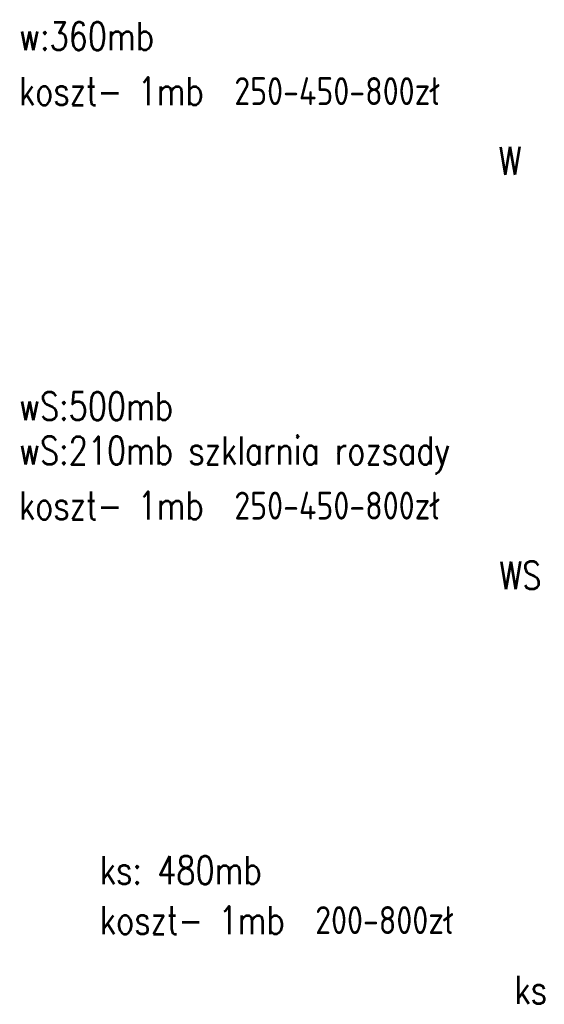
# Model space of a CAD drawing. Header units: millimetres. Extents: x -7377 to -5075, y 264 to 1193.
# Tile 1 of 23: x -7377 to -7001, y 306 to 1012. Entities that reach past the tile are written whole.
import ezdxf

# ---------------------------------------------------------------- set-up
doc = ezdxf.new("R2010")
doc.units = ezdxf.units.MM
doc.header["$LTSCALE"] = 2
doc.layers.add('IS ddd', color=2, linetype='Continuous')
doc.styles.get("Standard").update_dxf_attribs({"font": 'simplex.shx', "width": 0.8})

msp = doc.modelspace()

# ---------------------------------------------------------------- texts
at = {"layer": 'IS ddd', "width": 0.8}
for s, p in [('w:360mb', (-7377.106, 989.896)), ('koszt- 1mb  250-450-800zł', (-7377.106, 950.438)), ('W', (-7033.646, 900.456)), ('wS:500mb', (-7377.106, 724.767)), ('wS:210mb szklarnia rozsady', (-7377.106, 692.896)), ('koszt- 1mb  250-450-800zł', (-7377.106, 653.438)), ('WS', (-7033.084, 603.456)), ('ks: 480mb', (-7319.182, 392.276)), ('koszt- 1mb  200-800zł', (-7319.182, 356.438)), ('ks', (-7022.257, 306.456))]:
    msp.add_text(s, height=20, dxfattribs=at).set_placement(p)

doc.saveas('drawing.dxf')
